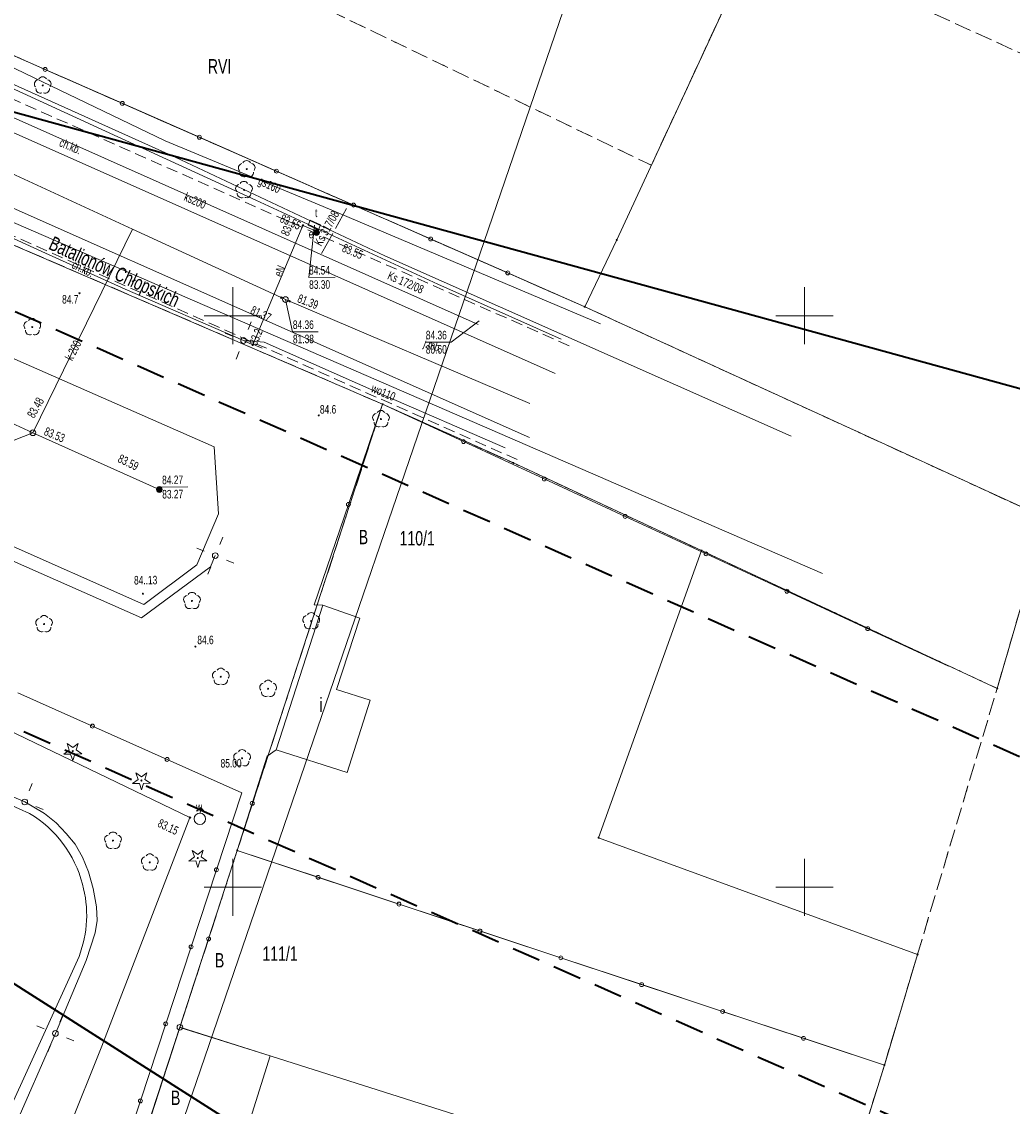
# Model space of a CAD drawing. Header units: metres. Extents: x -1013 to 1491425, y -5789533 to 1032.
# Tile 61 of 66: x 130 to 216, y -104 to -10. Entities that reach past the tile are written whole.
import ezdxf
from ezdxf.xclip import XClip

# ---------------------------------------------------------------- set-up
doc = ezdxf.new("R2010")
doc.units = ezdxf.units.M
doc.header["$MEASUREMENT"] = 0
doc.header["$XCLIPFRAME"] = 0
for name, pattern in [('2_KTCR02', [1.5, 1, -0.5]), ('3_SUPK_P_01', [2.5, 2, -0.5]), ('GUK', [2, 1.5, -0.5]), ('GUZ', [1, 0.5, -0.5]), ('Przerywana długa', [3.9, 2.5, -1.4])]:
    doc.linetypes.add(name, pattern=pattern)
doc.layers.add('700-L Mapa 1_500 dwg', color=7, linetype='Continuous')
doc.layers.add('708-L Opisy sytuacji 1_500 do legendy', color=7, linetype='Continuous')
for name, color, linetype, lineweight in [('703-L Płaszczyzny podejścia 2D3', 152, 'Continuous', 30), ('703-L Płaszczyzny podejścia 2D38', 171, 'Continuous', 35), ('708-L Opisy sytuacji 1_500 do legendy1', 7, 'Continuous', 13), ('708-L Opisy sytuacji 1_500 do legendy85', 1, 'Continuous', 25), ('GN.6640.3638.2023_9_Dzialki7', 9, 'Continuous', 18), ('GN.6640.3638.2023_9_EGBB_E_T_07', 9, 'Continuous', 18), ('GN.6640.3638.2023_9_EGBB_L_07', 9, 'Continuous', 18), ('GN.6640.3638.2023_9_Kontury90', 9, 'Continuous', 18), ('GN.6640.3638.2023_9_KTCR_E_T_17', 9, 'Continuous', 18), ('GN.6640.3638.2023_9_KTCR_L_17', 9, 'Continuous', 18), ('GN.6640.3638.2023_9_KTJZ_E_T_07', 9, 'Continuous', 18), ('GN.6640.3638.2023_9_KTKR_D_L_07', 9, 'Continuous', 18), ('GN.6640.3638.2023_9_KTKR_L_07', 9, 'Continuous', 18), ('GN.6640.3638.2023_9_KTOK_L_47', 9, 'Continuous', 18), ('GN.6640.3638.2023_9_KTUL_E_T_07', 9, 'Continuous', 18), ('GN.6640.3638.2023_9_Numery_dzialek7', 9, 'Continuous', 18), ('GN.6640.3638.2023_9_Numery_konturow90', 9, 'Continuous', 18), ('GN.6640.3638.2023_9_Numery_uzytkow7', 9, 'Continuous', 18), ('GN.6640.3638.2023_9_OBOP_T_03', 9, 'Continuous', 18), ('GN.6640.3638.2023_9_OBOP_T_13', 9, 'Continuous', 18), ('GN.6640.3638.2023_9_PODZIAL_SEKCYJNY_L_07', 9, 'Continuous', 18), ('GN.6640.3638.2023_9_Punkty7', 9, 'Continuous', 18), ('GN.6640.3638.2023_9_RTPW_T_07', 9, 'Continuous', 18), ('GN.6640.3638.2023_9_RTPW_T_17', 9, 'Continuous', 18), ('GN.6640.3638.2023_9_SUOE_L_11', 9, 'Continuous', 18), ('GN.6640.3638.2023_9_SUPE_D_L_31', 9, 'Continuous', 18), ('GN.6640.3638.2023_9_SUPE_E_T_31', 9, 'Continuous', 18), ('GN.6640.3638.2023_9_SUPE_L_31', 9, 'Continuous', 18), ('GN.6640.3638.2023_9_SUPG_E_T_27', 9, 'Continuous', 18), ('GN.6640.3638.2023_9_SUPG_L_252', 9, 'Continuous', 18), ('GN.6640.3638.2023_9_SUPK_D_L_434', 9, 'Continuous', 18), ('GN.6640.3638.2023_9_SUPK_E_T_434', 9, 'Continuous', 18), ('GN.6640.3638.2023_9_SUPK_L_434', 9, 'Continuous', 18), ('GN.6640.3638.2023_9_SUPP_E_T_434', 9, 'Continuous', 18), ('GN.6640.3638.2023_9_SUPP_L_434', 9, 'Continuous', 18), ('GN.6640.3638.2023_9_SUPT_D_L_030', 9, 'Continuous', 18), ('GN.6640.3638.2023_9_SUPW_D_L_05', 9, 'Continuous', 18), ('GN.6640.3638.2023_9_SUPW_E_T_05', 9, 'Continuous', 18), ('GN.6640.3638.2023_9_SUPW_L_05', 9, 'Continuous', 18), ('GN.6640.3638.2023_9_SUSM_D_T_07', 9, 'Continuous', 18), ('GN.6640.3638.2023_9_SUSM_D_T_37', 9, 'Continuous', 18), ('GN.6640.3638.2023_9_SUSM_T_07', 9, 'Continuous', 18), ('GN.6640.3638.2023_9_SUSM_T_37', 9, 'Continuous', 18), ('GN.6640.3638.2023_9_SUTE_T_01', 9, 'Continuous', 18), ('GN.6640.3638.2023_9_SUTK_T_034', 9, 'Continuous', 18), ('GN.6640.3638.2023_9_SUTT_T_030', 9, 'Continuous', 18), ('GN.6640.3638.2023_9_SUTW_T_05', 9, 'Continuous', 18), ('GN.6640.3638.2023_9_SUUE_E_T_87', 9, 'Continuous', 18), ('GN.6640.3638.2023_9_SUUE_T_97', 9, 'Continuous', 18), ('GN.6640.3638.2023_9_SUUK_D_T_234', 9, 'Continuous', 18), ('GN.6640.3638.2023_9_SUUK_D_T_97', 9, 'Continuous', 18), ('GN.6640.3638.2023_9_SUUT_D_T_130', 9, 'Continuous', 18), ('GN.6640.3638.2023_9_SUUT_E_T_930', 9, 'Continuous', 18), ('GN.6640.3638.2023_9_SUUW_D_T_07', 9, 'Continuous', 18), ('GN.6640.3638.2023_9_SUUW_E_T_117', 9, 'Continuous', 18), ('GN.6640.3638.2023_9_Uzytki7', 9, 'Continuous', 18), ('GN.6640.3638.2023_9_ZAKRES_L_03', 9, 'Continuous', 18)]:
    doc.layers.add(name, color=color, linetype=linetype, lineweight=lineweight)
doc.styles.add('STYL_AUTOMATYCZNY_1', font='arial.ttf', dxfattribs={"width": 0.7})
doc.styles.add('STYL_AUTOMATYCZNY_2', font='arial.ttf')
doc.dimstyles.new('STYL_AUTOMATYCZNY__3', dxfattribs={"dimtxt": 1.25, "dimasz": 0.917874, "dimexe": 0.18, "dimexo": 0.04, "dimgap": 0, "dimtad": 1, "dimtih": 1, "dimtoh": 1, "dimzin": 0, "dimdsep": 46, "dimtxsty": 'STYL_AUTOMATYCZNY_2', "dimblk": 'ARROWHEAD_8', "dimblk1": 'ARROWHEAD_8', "dimblk2": 'ARROWHEAD_8', "dimcen": 0.09, "dimclrd": 7, "dimclre": 7, "dimclrt": 1, "dimazin": 0, "dimtfac": 1, "dimtdec": 4, "dimtmove": 0, "dimatfit": 3, "dimfxl": 1, "dimtolj": 1, "dimtzin": 0, "dimarcsym": 0})

# ---------------------------------------------------------------- blocks, each defined once
blk = doc.blocks.new('Rysunek_1_9', base_point=(-7447251.91, -5789835.327))
at = {"layer": 'GN.6640.3638.2023_9_Dzialki7', "color": 9, "linetype": 'Continuous', "lineweight": 18}
for p, q in [((-42.33, 44.713), (161.19, -43.067)), ((181.67, -28.697), (194.07, -1.927)), ((124.93, -10.817), (178.88, -34.547)), ((178.88, -34.547), (181.67, -28.697)), ((219.26, -53.057), (178.88, -34.547)), ((161.19, -43.067), (148.48, -82.107)), ((161.19, -43.067), (172.64, -48.207)), ((172.64, -48.207), (189.09, -55.877)), ((214.95, -67.927), (219.26, -53.057)), ((180.08, -80.997), (189.09, -55.877)), ((189.09, -55.877), (214.95, -67.927)), ((207.98, -91.207), (180.08, -80.997)), ((148.48, -82.107), (143.46, -97.577)), ((205.08, -100.887), (148.48, -82.107)), ((205.08, -100.887), (207.98, -91.207)), ((143.46, -97.577), (138.45, -112.907)), ((200.49, -115.647), (143.46, -97.577)), ((200.49, -115.647), (205.08, -100.887))]:
    blk.add_line(p, q, dxfattribs=at)
at = {"layer": 'GN.6640.3638.2023_9_EGBB_L_07', "color": 9, "linetype": 'Continuous', "lineweight": 18}
for p, q in [((155.97, -60.647), (151.87, -73.317)), ((159.2, -61.777), (155.97, -60.647)), ((157.15, -68.027), (159.2, -61.777)), ((160.1, -68.967), (157.15, -68.027)), ((158.09, -75.287), (160.1, -68.967)), ((151.87, -73.317), (158.09, -75.287)), ((143.464, -97.582), (138.452, -112.909)), ((151.362, -100.087), (143.464, -97.582)), ((148.016, -110.641), (151.362, -100.087))]:
    blk.add_line(p, q, dxfattribs=at)
at = {"layer": 'GN.6640.3638.2023_9_Kontury90', "color": 9, "linetype": 'GUK', "lineweight": 18}
for p, q in [((138.51, 0.043), (184.7, -22.167)), ((184.7, -22.167), (194.07, -1.927)), ((230.83, -18.657), (194.07, -1.927)), ((178.88, -34.547), (124.93, -10.817)), ((102.61, -17.787), (161.19, -43.067)), ((219.26, -53.057), (178.88, -34.547)), ((161.19, -43.067), (148.48, -82.107)), ((161.19, -43.067), (172.64, -48.207)), ((172.64, -48.207), (214.95, -67.927)), ((214.95, -67.927), (219.26, -53.057)), ((205.08, -100.887), (214.95, -67.927)), ((148.48, -82.107), (143.46, -97.577)), ((143.46, -97.577), (138.45, -112.907)), ((200.49, -115.647), (205.08, -100.887))]:
    blk.add_line(p, q, dxfattribs=at)
at = {"layer": 'GN.6640.3638.2023_9_KTCR_L_17', "color": 9, "linetype": '2_KTCR02', "lineweight": 18}
for p, q in [((177.5, -37.957), (124.36, -14.387)), ((172.96, -47.917), (120.12, -24.457))]:
    blk.add_line(p, q, dxfattribs=at)
at = {"layer": 'GN.6640.3638.2023_9_KTKR_D_L_07', "color": 9, "linetype": 'Continuous', "lineweight": 18}
for p, q in [((114.125, -32.592), (146.467, -46.806)), ((140.304, -60.581), (107.79, -46.188)), ((146.467, -46.806), (146.839, -52.664)), ((146.839, -52.664), (144.93, -57.118)), ((144.93, -57.118), (140.304, -60.581)), ((130.312, -78.863), (108.924, -69.542)), ((116.913, -130.482), (134.64, -91.373))]:
    blk.add_line(p, q, dxfattribs=at)
for centre, radius, start, end in [((125, -87.665), 10.281, 14.67478, 58.8928), ((125.168, -87.751), 10.141, 339.07133, 15.3848)]:
    blk.add_arc(centre, radius, start, end, dxfattribs=at)
at = {"layer": 'GN.6640.3638.2023_9_KTKR_L_07', "color": 9, "linetype": 'Continuous', "lineweight": 18}
for p, q in [((176.3, -40.387), (123.37, -16.847)), ((121.11, -22.467), (174.05, -45.977))]:
    blk.add_line(p, q, dxfattribs=at)
at = {"layer": 'GN.6640.3638.2023_9_KTOK_L_47', "color": 9, "linetype": 'Continuous', "lineweight": 18}
for p, q in [((131.677, -13.781), (124.933, -10.814)), ((138.421, -16.747), (131.677, -13.781)), ((145.164, -19.714), (138.421, -16.747)), ((151.908, -22.681), (145.164, -19.714)), ((158.652, -25.647), (151.908, -22.681)), ((165.396, -28.614), (158.652, -25.647)), ((172.14, -31.58), (165.396, -28.614)), ((178.884, -34.547), (172.14, -31.58)), ((158.201, -51.835), (161.192, -43.062)), ((161.192, -43.062), (168.265, -46.336)), ((168.265, -46.336), (175.337, -49.609)), ((175.337, -49.609), (182.41, -52.883)), ((155.21, -60.607), (158.201, -51.835)), ((182.41, -52.883), (189.483, -56.156)), ((189.483, -56.156), (196.555, -59.43)), ((196.555, -59.43), (203.628, -62.704)), ((155.97, -60.647), (155.21, -60.607)), ((203.628, -62.704), (210.7, -65.977)), ((129.286, -68.308), (135.814, -71.224)), ((135.814, -71.224), (142.342, -74.141)), ((149.793, -77.986), (151.11, -73.867)), ((151.11, -73.867), (151.87, -73.317)), ((142.342, -74.141), (148.87, -77.057)), ((148.87, -77.057), (146.655, -83.796)), ((148.476, -82.105), (149.793, -77.986)), ((148.476, -82.105), (145.97, -89.844)), ((155.552, -84.453), (148.476, -82.105)), ((146.655, -83.796), (144.439, -90.535)), ((162.627, -86.801), (155.552, -84.453)), ((169.703, -89.149), (162.627, -86.801)), ((176.779, -91.497), (169.703, -89.149)), ((145.97, -89.844), (143.464, -97.582)), ((144.439, -90.535), (142.224, -97.274)), ((183.855, -93.845), (176.779, -91.497)), ((190.931, -96.193), (183.855, -93.845)), ((198.007, -98.541), (190.931, -96.193)), ((142.224, -97.274), (140.008, -104.013)), ((205.082, -100.889), (198.007, -98.541)), ((140.008, -104.013), (137.792, -110.752))]:
    blk.add_line(p, q, dxfattribs=at)
for centre in [(131.677, -13.781), (138.421, -16.747), (145.164, -19.714), (151.908, -22.681), (158.652, -25.647), (165.396, -28.614), (172.14, -31.58), (168.265, -46.336), (175.337, -49.609), (158.201, -51.835), (182.41, -52.883), (189.483, -56.156), (196.555, -59.43), (203.628, -62.704), (135.814, -71.224), (142.342, -74.141), (149.793, -77.986), (146.655, -83.796), (155.552, -84.453), (162.627, -86.801), (169.703, -89.149), (145.97, -89.844), (144.439, -90.535), (176.779, -91.497), (183.855, -93.845), (190.931, -96.193), (142.224, -97.274), (198.007, -98.541), (140.008, -104.013)]:
    blk.add_circle(centre, 0.17, dxfattribs=at)
at = {"layer": 'GN.6640.3638.2023_9_OBOP_T_03', "color": 9, "linetype": 'Continuous', "lineweight": 18}
for p, q in [((133.789, -73.323), (133.597, -72.755)), ((133.597, -72.755), (134.086, -73.102)), ((134.086, -73.102), (134.567, -72.743)), ((134.567, -72.743), (134.389, -73.316)), ((133.308, -73.682), (133.789, -73.323)), ((133.908, -73.675), (133.308, -73.682)), ((134.101, -74.243), (133.908, -73.675)), ((134.279, -73.67), (134.101, -74.243)), ((134.879, -73.663), (134.279, -73.67)), ((134.389, -73.316), (134.879, -73.663)), ((139.318, -76.252), (139.799, -75.893)), ((139.799, -75.893), (139.607, -75.325)), ((139.607, -75.325), (140.096, -75.672)), ((140.096, -75.672), (140.577, -75.313)), ((140.577, -75.313), (140.399, -75.886)), ((140.399, -75.886), (140.889, -76.233)), ((139.918, -76.245), (139.318, -76.252)), ((140.111, -76.813), (139.918, -76.245)), ((140.289, -76.24), (140.111, -76.813)), ((140.889, -76.233), (140.289, -76.24)), ((144.729, -82.673), (144.537, -82.105)), ((144.537, -82.105), (145.026, -82.452)), ((145.026, -82.452), (145.507, -82.093)), ((145.507, -82.093), (145.329, -82.666)), ((144.248, -83.032), (144.729, -82.673)), ((144.848, -83.025), (144.248, -83.032)), ((145.041, -83.593), (144.848, -83.025)), ((145.219, -83.02), (145.041, -83.593)), ((145.819, -83.013), (145.219, -83.02)), ((145.329, -82.666), (145.819, -83.013))]:
    blk.add_line(p, q, dxfattribs=at)
for centre in [(134.09, -73.417), (140.1, -75.987), (145.03, -82.767)]:
    blk.add_circle(centre, 0.045, dxfattribs=at)
at = {"layer": 'GN.6640.3638.2023_9_OBOP_T_13', "color": 9, "linetype": 'Continuous', "lineweight": 18}
for centre in [(131.464, -15.179), (149.307, -22.504), (149.07, -24.326), (130.552, -36.317), (161.05, -44.367), (144.52, -60.277), (131.58, -62.297), (154.95, -62.047), (147.04, -66.907), (151.18, -67.957), (148.9, -74.037), (137.61, -81.247), (140.83, -83.147)]:
    blk.add_circle(centre, 0.045, dxfattribs=at)
for centre, start, end in [((131.106, -15.065), 102.54749, 222.26305), ((131.461, -14.804), 30.54315, 150.2629), ((131.82, -15.06), 318.543, 78.25856), ((131.246, -15.484), 174.55121, 294.25725), ((131.686, -15.481), 246.5488, 6.25484), ((149.304, -22.129), 30.54315, 150.2629), ((148.949, -22.391), 102.54749, 222.26305), ((149.529, -22.806), 246.5488, 6.25484), ((149.663, -22.386), 318.543, 78.25856), ((149.089, -22.809), 174.55121, 294.25725), ((149.067, -23.951), 30.54315, 150.2629), ((148.712, -24.212), 102.54749, 222.26305), ((148.851, -24.631), 174.55121, 294.25725), ((149.292, -24.628), 246.5488, 6.25484), ((149.425, -24.207), 318.543, 78.25856), ((130.195, -36.204), 102.54749, 222.26305), ((130.55, -35.942), 30.54315, 150.2629), ((130.908, -36.199), 318.543, 78.25856), ((130.334, -36.622), 174.55121, 294.25725), ((130.775, -36.619), 246.5488, 6.25484), ((161.05, -43.992), 30.14012, 149.85988), ((160.694, -44.251), 102.14447, 221.86002), ((161.407, -44.251), 318.13998, 77.85553), ((160.83, -44.67), 174.14818, 293.85423), ((161.271, -44.67), 246.14577, 5.85182), ((144.52, -59.902), 30.14012, 149.85988), ((144.164, -60.161), 102.14447, 221.86002), ((144.3, -60.58), 174.14818, 293.85423), ((144.741, -60.58), 246.14577, 5.85182), ((144.877, -60.161), 318.13998, 77.85553), ((131.58, -61.922), 30.14012, 149.85988), ((154.594, -61.931), 102.14447, 221.86002), ((154.95, -61.672), 30.14012, 149.85988), ((155.307, -61.931), 318.13998, 77.85553), ((131.224, -62.181), 102.14447, 221.86002), ((131.36, -62.6), 174.14818, 293.85423), ((131.801, -62.6), 246.14577, 5.85182), ((131.937, -62.181), 318.13998, 77.85553), ((154.73, -62.35), 174.14818, 293.85423), ((155.171, -62.35), 246.14577, 5.85182), ((147.04, -66.532), 30.14012, 149.85988), ((146.684, -66.791), 102.14447, 221.86002), ((146.82, -67.21), 174.14818, 293.85423), ((147.261, -67.21), 246.14577, 5.85182), ((147.397, -66.791), 318.13998, 77.85553), ((151.18, -67.582), 30.14012, 149.85988), ((150.824, -67.841), 102.14447, 221.86002), ((150.96, -68.26), 174.14818, 293.85423), ((151.401, -68.26), 246.14577, 5.85182), ((151.537, -67.841), 318.13998, 77.85553), ((148.544, -73.921), 102.14447, 221.86002), ((148.9, -73.662), 30.14012, 149.85988), ((149.257, -73.921), 318.13998, 77.85553), ((148.68, -74.34), 174.14818, 293.85423), ((149.121, -74.34), 246.14577, 5.85182), ((137.61, -80.872), 30.14012, 149.85988), ((137.254, -81.131), 102.14447, 221.86002), ((137.39, -81.55), 174.14818, 293.85423), ((137.831, -81.55), 246.14577, 5.85182), ((137.967, -81.131), 318.13998, 77.85553), ((140.83, -82.772), 30.14012, 149.85988), ((140.474, -83.031), 102.14447, 221.86002), ((140.61, -83.45), 174.14818, 293.85423), ((141.051, -83.45), 246.14577, 5.85182), ((141.187, -83.031), 318.13998, 77.85553)]:
    blk.add_arc(centre, 0.375, start, end, dxfattribs=at)
at = {"layer": 'GN.6640.3638.2023_9_PODZIAL_SEKCYJNY_L_07', "color": 9, "linetype": 'Continuous', "lineweight": 18}
for p, q in [((148.09, -37.827), (148.09, -32.827)), ((198.09, -37.827), (198.09, -32.827)), ((145.59, -35.327), (150.59, -35.327)), ((195.59, -35.327), (200.59, -35.327)), ((148.09, -87.827), (148.09, -82.827)), ((198.09, -87.827), (198.09, -82.827)), ((145.59, -85.327), (150.59, -85.327)), ((195.59, -85.327), (200.59, -85.327))]:
    blk.add_line(p, q, dxfattribs=at)
at = {"layer": 'GN.6640.3638.2023_9_Punkty7', "color": 9, "linetype": 'Continuous', "lineweight": 18}
for centre, radius in [((181.67, -28.697), 0.045), ((178.88, -34.547), 0.045), ((161.19, -43.067), 0.045), ((172.64, -48.207), 0.045), ((189.09, -55.877), 0.045), ((214.95, -67.927), 0.045), ((180.08, -80.997), 0.045), ((148.48, -82.107), 0.045), ((207.98, -91.207), 0.045), ((143.46, -97.577), 0.25), ((205.08, -100.887), 0.045)]:
    blk.add_circle(centre, radius, dxfattribs=at)
at = {"layer": 'GN.6640.3638.2023_9_RTPW_T_07', "color": 9, "linetype": 'Continuous', "lineweight": 18}
for centre in [(134.68, -33.357), (155.61, -44.047), (144.82, -64.267)]:
    blk.add_circle(centre, 0.045, dxfattribs=at)
at = {"layer": 'GN.6640.3638.2023_9_RTPW_T_17', "color": 9, "linetype": 'Continuous', "lineweight": 18}
blk.add_circle((140.232, -59.644), 0.045, dxfattribs=at)
at = {"layer": 'GN.6640.3638.2023_9_SUOE_L_11', "color": 9, "linetype": 'Continuous', "lineweight": 18}
blk.add_line((149.84, -37.877), (154.22, -27.427), dxfattribs=at)
at = {"layer": 'GN.6640.3638.2023_9_SUPE_D_L_31', "color": 9, "linetype": 'Continuous', "lineweight": 18}
for p, q in [((124.564, -26.578), (131.697, -29.858)), ((131.697, -29.858), (138.68, -33.01)), ((138.68, -33.01), (149.03, -37.497)), ((149.03, -37.497), (150.833, -37.645)), ((150.833, -37.645), (161.046, -42.153)), ((161.046, -42.153), (171.9, -46.877)), ((123.479, -54.419), (140.092, -61.742)), ((146.151, -57.289), (146.554, -56.316)), ((140.092, -61.742), (146.151, -57.289)), ((129.895, -77.866), (120.575, -73.811)), ((131.612, -78.874), (129.895, -77.866)), ((132.628, -79.697), (131.612, -78.874)), ((133.504, -80.63), (132.628, -79.697)), ((134.311, -81.565), (133.504, -80.63)), ((134.929, -82.691), (134.311, -81.565)), ((135.468, -83.967), (134.929, -82.691)), ((135.878, -85.434), (135.468, -83.967)), ((136.16, -87.042), (135.878, -85.434)), ((136.238, -88.242), (136.16, -87.042)), ((136.045, -89.313), (136.238, -88.242)), ((135.252, -91.729), (136.045, -89.313)), ((132.577, -98.109), (135.252, -91.729)), ((122.685, -120.76), (132.577, -98.109))]:
    blk.add_line(p, q, dxfattribs=at)
at = {"layer": 'GN.6640.3638.2023_9_SUPE_L_31', "color": 9, "linetype": 'Continuous', "lineweight": 18}
for p, q in [((149.84, -37.877), (154.22, -27.427)), ((154.22, -27.427), (155.13, -27.827)), ((155.13, -27.827), (155.41, -28.047)), ((149.03, -37.497), (149.84, -37.877))]:
    blk.add_line(p, q, dxfattribs=at)
at = {"layer": 'GN.6640.3638.2023_9_SUPG_L_252', "color": 9, "linetype": 'Continuous', "lineweight": 18}
for p, q in [((142.16, -20.027), (125.89, -12.187)), ((155.98, -25.777), (142.16, -20.027)), ((180.24, -36.037), (155.98, -25.777))]:
    blk.add_line(p, q, dxfattribs=at)
at = {"layer": 'GN.6640.3638.2023_9_SUPK_D_L_434', "color": 9, "linetype": 'Continuous', "lineweight": 18}
for p, q in [((115.614, -16.82), (139.313, -27.745)), ((139.313, -27.745), (130.608, -45.568)), ((139.313, -27.745), (152.697, -33.911)), ((152.697, -33.911), (174.073, -42.992)), ((130.608, -45.568), (112.578, -37.254)), ((130.608, -45.568), (141.663, -50.53))]:
    blk.add_line(p, q, dxfattribs=at)
at = {"layer": 'GN.6640.3638.2023_9_SUPK_L_434', "color": 9, "linetype": 'Continuous', "lineweight": 18}
blk.add_line((169.55, -36.097), (126.43, -16.897), dxfattribs=at)
at = {"layer": 'GN.6640.3638.2023_9_SUPP_L_434', "color": 9, "linetype": '3_SUPK_P_01', "lineweight": 18}
blk.add_line((155.859, -29.879), (158.289, -25.491), dxfattribs=at)
at = {"layer": 'GN.6640.3638.2023_9_SUPT_D_L_030', "color": 9, "linetype": 'Continuous', "lineweight": 18}
for p, q in [((138.036, -19.673), (105.398, -4.681)), ((126.345, -13.935), (143.039, -21.448)), ((150.116, -25.209), (138.036, -19.673)), ((143.039, -21.448), (161.391, -30.08)), ((166.019, -32.567), (150.116, -25.209)), ((161.391, -30.08), (196.915, -45.871)), ((176.804, -37.392), (166.019, -32.567))]:
    blk.add_line(p, q, dxfattribs=at)
at = {"layer": 'GN.6640.3638.2023_9_SUPW_D_L_05', "color": 9, "linetype": 'Continuous', "lineweight": 18}
for p, q in [((144.345, -79.224), (127.517, -71.122)), ((136.635, -99.23), (144.345, -79.224)), ((129.981, -115.838), (136.635, -99.23))]:
    blk.add_line(p, q, dxfattribs=at)
at = {"layer": 'GN.6640.3638.2023_9_SUPW_L_05', "color": 9, "linetype": 'Continuous', "lineweight": 18}
blk.add_line((199.66, -57.887), (118.11, -22.477), dxfattribs=at)
at = {"layer": 'GN.6640.3638.2023_9_SUSM_D_T_07', "color": 9, "linetype": 'Continuous', "lineweight": 18}
for p, q in [((146.949, -55.344), (147.213, -54.695)), ((145.581, -55.921), (144.933, -55.658)), ((147.527, -56.711), (148.176, -56.975)), ((146.159, -57.289), (145.896, -57.938)), ((130.29, -76.893), (130.553, -76.244)), ((130.867, -78.261), (131.516, -78.524)), ((132.972, -97.136), (133.235, -96.487)), ((131.604, -97.714), (130.956, -97.45)), ((133.55, -98.504), (134.199, -98.767)), ((132.182, -99.081), (131.919, -99.73))]:
    blk.add_line(p, q, dxfattribs=at)
at = {"layer": 'GN.6640.3638.2023_9_SUSM_D_T_37', "color": 9, "linetype": 'Continuous', "lineweight": 18}
for centre in [(146.554, -56.316), (129.895, -77.866), (132.577, -98.109)]:
    blk.add_circle(centre, 0.25, dxfattribs=at)
at = {"layer": 'GN.6640.3638.2023_9_SUSM_T_07', "color": 9, "linetype": 'Continuous', "lineweight": 18}
for p, q in [((149.425, -36.524), (149.689, -35.876)), ((148.057, -37.102), (147.409, -36.839)), ((150.003, -37.892), (150.652, -38.155)), ((148.635, -38.47), (148.372, -39.119))]:
    blk.add_line(p, q, dxfattribs=at)
at = {"layer": 'GN.6640.3638.2023_9_SUSM_T_37', "color": 9, "linetype": 'Continuous', "lineweight": 18}
blk.add_circle((149.03, -37.497), 0.25, dxfattribs=at)
at = {"layer": 'GN.6640.3638.2023_9_SUTE_T_01', "color": 9, "linetype": 'Continuous', "lineweight": 18}
for centre in [(154.22, -27.427), (149.84, -37.877)]:
    blk.add_circle(centre, 0.0625, dxfattribs=at)
at = {"layer": 'GN.6640.3638.2023_9_SUTK_T_034', "color": 9, "linetype": 'Continuous', "lineweight": 18}
for p, q in [((152.697, -33.911), (153.315, -36.743)), ((169.65, -35.787), (167.197, -37.645)), ((153.315, -36.743), (155.568, -36.727)), ((164.944, -37.645), (167.197, -37.645)), ((130.608, -45.568), (128.972, -46.209)), ((141.663, -50.53), (141.882, -50.319)), ((141.882, -50.319), (144.162, -50.303))]:
    blk.add_line(p, q, dxfattribs=at)
for centre in [(152.334, -33.744), (153.056, -34.063)]:
    blk.add_circle(centre, 0.0625, dxfattribs=at)
at = {"layer": 'GN.6640.3638.2023_9_SUTT_T_030', "color": 9, "linetype": 'Continuous', "lineweight": 18}
for p, q in [((155.222, -27.393), (154.73, -31.983)), ((154.73, -31.983), (157.038, -31.967))]:
    blk.add_line(p, q, dxfattribs=at)
at = {"layer": 'GN.6640.3638.2023_9_SUTW_T_05', "color": 9, "linetype": 'Continuous', "lineweight": 18}
blk.add_circle((144.345, -79.224), 0.0625, dxfattribs=at)
at = {"layer": 'GN.6640.3638.2023_9_SUUE_T_97', "color": 9, "linetype": 'Continuous', "lineweight": 18}
for radius in [0.25, 0.225, 0.2, 0.175, 0.15, 0.125, 0.1, 0.075, 0.05, 0.025, 0.00715]:
    blk.add_circle((155.41, -28.047), radius, dxfattribs=at)
at = {"layer": 'GN.6640.3638.2023_9_SUUK_D_T_234', "color": 9, "linetype": 'Continuous', "lineweight": 18}
for centre in [(152.697, -33.911), (130.608, -45.568)]:
    blk.add_circle(centre, 0.25, dxfattribs=at)
at = {"layer": 'GN.6640.3638.2023_9_SUUK_D_T_97', "color": 9, "linetype": 'Continuous', "lineweight": 18}
for radius in [0.25, 0.225, 0.2, 0.175, 0.15, 0.125, 0.1, 0.075, 0.05, 0.025, 0.00715]:
    blk.add_circle((141.663, -50.53), radius, dxfattribs=at)
at = {"layer": 'GN.6640.3638.2023_9_SUUT_D_T_130', "color": 9, "linetype": 'Continuous', "lineweight": 18}
for p, q in [((154.854, -26.981), (154.67, -27.41)), ((154.67, -27.41), (155.589, -27.804)), ((155.773, -27.376), (154.854, -26.981)), ((155.589, -27.804), (155.773, -27.376))]:
    blk.add_line(p, q, dxfattribs=at)
at = {"layer": 'GN.6640.3638.2023_9_SUUW_D_T_07', "color": 9, "linetype": 'Continuous', "lineweight": 18}
for p, q in [((145.281, -78.346), (144.904, -78.675)), ((145.247, -78.845), (145.281, -78.346)), ((145.281, -78.346), (145.609, -78.723))]:
    blk.add_line(p, q, dxfattribs=at)
blk.add_circle((145.213, -79.344), 0.5, dxfattribs=at)
at = {"layer": 'GN.6640.3638.2023_9_Uzytki7', "color": 9, "linetype": 'GUZ', "lineweight": 18}
for p, q in [((138.51, 0.043), (184.7, -22.167)), ((184.7, -22.167), (194.07, -1.927)), ((230.83, -18.657), (194.07, -1.927)), ((124.93, -10.817), (178.88, -34.547)), ((102.61, -17.787), (161.19, -43.067)), ((178.88, -34.547), (219.26, -53.057)), ((161.19, -43.067), (148.48, -82.107)), ((161.19, -43.067), (172.64, -48.207)), ((172.64, -48.207), (214.95, -67.927)), ((214.95, -67.927), (219.26, -53.057)), ((205.08, -100.887), (214.95, -67.927)), ((148.48, -82.107), (143.46, -97.577)), ((143.46, -97.577), (138.45, -112.907)), ((200.49, -115.647), (205.08, -100.887))]:
    blk.add_line(p, q, dxfattribs=at)
at = {"layer": 'GN.6640.3638.2023_9_ZAKRES_L_03', "color": 9, "linetype": 'Continuous', "lineweight": 18}
blk.add_line((139.72, -117.497), (181.21, 3.743), dxfattribs=at)
at = {"layer": 'GN.6640.3638.2023_9_EGBB_E_T_07', "color": 9, "linetype": 'Continuous', "lineweight": 18, "insert": (155.664, -69.367), "char_height": 1.25, "attachment_point": 4, "style": 'STYL_AUTOMATYCZNY_1'}
blk.add_mtext('\\A1;{\\pql;\\fArial|b0|i0|c238|p0;\\W0.700000;i}', dxfattribs=at)
at = {"layer": 'GN.6640.3638.2023_9_KTCR_E_T_17', "color": 9, "linetype": 'Continuous', "lineweight": 18, "char_height": 0.75, "attachment_point": 4, "style": 'STYL_AUTOMATYCZNY_1'}
for insert, rotation in [((132.986, -20.124), 337.01128), ((134.101, -30.794), 334.46273)]:
    blk.add_mtext('\\A1;{\\pql;\\fArial|b0|i0|c238|p0;\\W0.700000;ch.kb.}', dxfattribs=dict(at, insert=insert, rotation=rotation))
at = {"layer": 'GN.6640.3638.2023_9_KTJZ_E_T_07', "color": 9, "linetype": 'Continuous', "lineweight": 18, "insert": (164.807, -37.788), "char_height": 0.75, "attachment_point": 4, "rotation": 340.90034, "style": 'STYL_AUTOMATYCZNY_1'}
blk.add_mtext('\\A1;{\\pql;\\fArial|b0|i0|c238|p0;\\W0.700000;j.mb.}', dxfattribs=at)
at = {"layer": 'GN.6640.3638.2023_9_KTUL_E_T_07', "color": 9, "linetype": 'Continuous', "lineweight": 18, "insert": (132.078, -29.063), "char_height": 1.25, "attachment_point": 4, "rotation": 335.26369, "style": 'STYL_AUTOMATYCZNY_1'}
blk.add_mtext('\\A1;{\\pql;\\fArial|b0|i0|c238|p0;\\W0.700000;Batalionów Chłopskich}', dxfattribs=at)
at = {"layer": 'GN.6640.3638.2023_9_Numery_dzialek7', "color": 9, "linetype": 'Continuous', "lineweight": 18, "char_height": 1.26, "style": 'STYL_AUTOMATYCZNY_1'}
for s, insert, attachment_point in [('\\A1;{\\pql;\\fArial|b0|i0|c238|p0;\\W0.700000;110/1}', (162.676, -54.807), 4), ('\\A1;{\\pql;\\fArial|b0|i0|c238|p0;\\W0.700000;111/1}', (150.681, -90.5), 1)]:
    blk.add_mtext(s, dxfattribs=dict(at, insert=insert, attachment_point=attachment_point))
at = {"layer": 'GN.6640.3638.2023_9_Numery_konturow90', "color": 9, "linetype": 'Continuous', "lineweight": 18, "insert": (145.906, -12.878), "char_height": 1.26, "attachment_point": 1, "style": 'STYL_AUTOMATYCZNY_1'}
blk.add_mtext('\\A1;{\\pql;\\fArial|b0|i0|c238|p0;\\W0.700000;RVI}', dxfattribs=at)
at = {"layer": 'GN.6640.3638.2023_9_Numery_uzytkow7', "color": 9, "linetype": 'Continuous', "lineweight": 18, "char_height": 1.26, "attachment_point": 1, "style": 'STYL_AUTOMATYCZNY_1'}
for insert in [(159.102, -54.061), (146.524, -91.081), (142.68, -103.112)]:
    blk.add_mtext('\\A1;{\\pql;\\fArial|b0|i0|c238|p0;\\W0.700000;B}', dxfattribs=dict(at, insert=insert))
at = {"layer": 'GN.6640.3638.2023_9_RTPW_T_07', "color": 9, "linetype": 'Continuous', "lineweight": 18, "char_height": 0.75, "style": 'STYL_AUTOMATYCZNY_1'}
for s, insert, attachment_point in [('\\A1;{\\pql;\\fArial|b0|i0|c238|p0;\\W0.700000;84.7}', (133.159, -33.516), 1), ('\\A1;{\\pql;\\fArial|b0|i0|c238|p0;\\W0.700000;84.6}', (155.709, -43.903), 7), ('\\A1;{\\pql;\\fArial|b0|i0|c238|p0;\\W0.700000;84.6}', (144.986, -64.075), 7)]:
    blk.add_mtext(s, dxfattribs=dict(at, insert=insert, attachment_point=attachment_point))
at = {"layer": 'GN.6640.3638.2023_9_RTPW_T_17', "color": 9, "linetype": 'Continuous', "lineweight": 18, "char_height": 0.75, "rotation": 0.40303, "style": 'STYL_AUTOMATYCZNY_1'}
for s, insert, attachment_point in [('\\A1;{\\pql;\\fArial|b0|i0|c238|p0;\\W0.700000;84..13}', (139.451, -58.853), 7), ('\\A1;{\\pql;\\fArial|b0|i0|c238|p0;\\W0.700000;85.00}', (147.019, -74.105), 1)]:
    blk.add_mtext(s, dxfattribs=dict(at, insert=insert, attachment_point=attachment_point))
at = {"layer": 'GN.6640.3638.2023_9_SUPE_E_T_31', "color": 9, "linetype": 'Continuous', "lineweight": 18, "insert": (152.012, -31.852), "char_height": 0.75, "attachment_point": 4, "rotation": 67.25954, "style": 'STYL_AUTOMATYCZNY_1'}
blk.add_mtext('\\A1;{\\pql;\\fArial|b0|i0|c238|p0;\\W0.700000;eN}', dxfattribs=at)
at = {"layer": 'GN.6640.3638.2023_9_SUPG_E_T_27', "color": 9, "linetype": 'Continuous', "lineweight": 18, "insert": (150.143, -24.002), "char_height": 0.75, "attachment_point": 7, "rotation": 334.86705, "style": 'STYL_AUTOMATYCZNY_1'}
blk.add_mtext('\\A1;{\\pql;\\fArial|b0|i0|c238|p0;\\W0.700000;gs160}', dxfattribs=at)
at = {"layer": 'GN.6640.3638.2023_9_SUPK_E_T_434', "color": 9, "linetype": 'Continuous', "lineweight": 18, "char_height": 0.75, "style": 'STYL_AUTOMATYCZNY_1'}
for s, insert, attachment_point, rotation in [('\\A1;{\\pql;\\fArial|b0|i0|c238|p0;\\W0.700000;ks200}', (143.747, -25.217), 7, 335.61363), ('\\A1;{\\pql;\\fArial|b0|i0|c238|p0;\\W0.700000;k 200}', (133.721, -39.161), 4, 62.64001)]:
    blk.add_mtext(s, dxfattribs=dict(at, insert=insert, attachment_point=attachment_point, rotation=rotation))
at = {"layer": 'GN.6640.3638.2023_9_SUPP_E_T_434', "color": 9, "linetype": 'Continuous', "lineweight": 18, "char_height": 0.75, "attachment_point": 7, "style": 'STYL_AUTOMATYCZNY_1'}
for s, insert, rotation in [('\\A1;{\\pql;\\fArial|b0|i0|c238|p0;\\W0.700000;Ks 317/08}', (155.828, -29.307), 60.87719), ('\\A1;{\\pql;\\fArial|b0|i0|c238|p0;\\W0.700000;Ks 172/08}', (161.548, -32.105), 336.30051)]:
    blk.add_mtext(s, dxfattribs=dict(at, insert=insert, rotation=rotation))
at = {"layer": 'GN.6640.3638.2023_9_SUPW_E_T_05', "color": 9, "linetype": 'Continuous', "lineweight": 18, "insert": (160.265, -41.625), "char_height": 0.75, "attachment_point": 4, "rotation": 337.329, "style": 'STYL_AUTOMATYCZNY_1'}
blk.add_mtext('\\A1;{\\pql;\\fArial|b0|i0|c238|p0;\\W0.700000;wo110}', dxfattribs=at)
at = {"layer": 'GN.6640.3638.2023_9_SUTE_T_01', "color": 9, "linetype": 'Continuous', "lineweight": 18, "char_height": 0.75, "attachment_point": 4, "rotation": 67.25954, "style": 'STYL_AUTOMATYCZNY_1'}
for s, insert in [('\\A1;{\\pql;\\fArial|b0|i0|c238|p0;\\W0.700000;83.1}', (152.615, -28.274)), ('\\A1;{\\pql;\\fArial|b0|i0|c238|p0;\\W0.700000;83.2}', (149.838, -37.844))]:
    blk.add_mtext(s, dxfattribs=dict(at, insert=insert))
at = {"layer": 'GN.6640.3638.2023_9_SUTK_T_034', "color": 9, "linetype": 'Continuous', "lineweight": 18, "char_height": 0.75, "style": 'STYL_AUTOMATYCZNY_1'}
for s, insert, attachment_point, rotation in [('\\A1;{\\pql;\\fArial|b0|i0|c238|p0;\\W0.700000;81.39}', (153.672, -34.121), 7, 338.607), ('\\A1;{\\pql;\\fArial|b0|i0|c238|p0;\\W0.700000;81.37}', (149.886, -34.421), 1, 334.22157), ('\\A1;{\\pql;\\fArial|b0|i0|c238|p0;\\W0.700000;84.36}', (153.338, -35.743), 1, 0.40502), ('\\A1;{\\pql;\\fArial|b0|i0|c238|p0;\\W0.700000;81.38}', (153.347, -36.993), 1, 0.40502), ('\\A1;{\\pql;\\fArial|b0|i0|c238|p0;\\W0.700000;83.48}', (130.38, -44.166), 4, 60.14317), ('\\A1;{\\pql;\\fArial|b0|i0|c238|p0;\\W0.700000;83.53}', (131.65, -45.388), 4, 337.20275), ('\\A1;{\\pql;\\fArial|b0|i0|c238|p0;\\W0.700000;83.59}', (138.127, -47.755), 4, 333.83272), ('\\A1;{\\pql;\\fArial|b0|i0|c238|p0;\\W0.700000;84.27}', (141.905, -49.319), 1, 0.40303), ('\\A1;{\\pql;\\fArial|b0|i0|c238|p0;\\W0.700000;83.27}', (141.913, -50.569), 1, 0.40303)]:
    blk.add_mtext(s, dxfattribs=dict(at, insert=insert, attachment_point=attachment_point, rotation=rotation))
at = {"layer": 'GN.6640.3638.2023_9_SUTK_T_034', "color": 9, "linetype": 'Continuous', "lineweight": 18, "char_height": 0.75, "attachment_point": 1, "style": 'STYL_AUTOMATYCZNY_1'}
for s, insert in [('\\A1;{\\pql;\\fArial|b0|i0|c238|p0;\\W0.700000;84.36}', (164.974, -36.645)), ('\\A1;{\\pql;\\fArial|b0|i0|c238|p0;\\W0.700000;80.60}', (164.974, -37.895))]:
    blk.add_mtext(s, dxfattribs=dict(at, insert=insert))
at = {"layer": 'GN.6640.3638.2023_9_SUTT_T_030', "color": 9, "linetype": 'Continuous', "lineweight": 18, "char_height": 0.75, "style": 'STYL_AUTOMATYCZNY_1'}
for s, insert, attachment_point, rotation in [('\\A1;{\\pql;\\fArial|b0|i0|c238|p0;\\W0.700000;83.55}', (152.142, -27.108), 7, 336.17274), ('\\A1;{\\pql;\\fArial|b0|i0|c238|p0;\\W0.700000;83.55}', (157.572, -29.694), 7, 337.20275), ('\\A1;{\\pql;\\fArial|b0|i0|c238|p0;\\W0.700000;84.54}', (154.753, -30.983), 1, 0.40303), ('\\A1;{\\pql;\\fArial|b0|i0|c238|p0;\\W0.700000;83.30}', (154.762, -32.233), 1, 0.40303)]:
    blk.add_mtext(s, dxfattribs=dict(at, insert=insert, attachment_point=attachment_point, rotation=rotation))
at = {"layer": 'GN.6640.3638.2023_9_SUTW_T_05', "color": 9, "linetype": 'Continuous', "lineweight": 18, "insert": (141.605, -79.652), "char_height": 0.75, "attachment_point": 4, "rotation": 334.29043, "style": 'STYL_AUTOMATYCZNY_1'}
blk.add_mtext('\\A1;{\\pql;\\fArial|b0|i0|c238|p0;\\W0.700000;83.15}', dxfattribs=at)
at = {"layer": 'GN.6640.3638.2023_9_SUUE_E_T_87', "color": 9, "linetype": 'Continuous', "lineweight": 18, "insert": (154.732, -28.563), "char_height": 0.75, "attachment_point": 7, "style": 'STYL_AUTOMATYCZNY_1'}
blk.add_mtext('\\A1;{\\pql;\\fArial|b0|i0|c238|p0;\\W0.700000;e}', dxfattribs=at)
at = {"layer": 'GN.6640.3638.2023_9_SUUT_E_T_930', "color": 9, "linetype": 'Continuous', "lineweight": 18, "insert": (155.284, -25.952), "char_height": 0.75, "attachment_point": 1, "rotation": 0.40303, "style": 'STYL_AUTOMATYCZNY_1'}
blk.add_mtext('\\A1;{\\pql;\\fArial|b0|i0|c238|p0;\\W0.700000;t}', dxfattribs=at)
at = {"layer": 'GN.6640.3638.2023_9_SUUW_E_T_117', "color": 9, "linetype": 'Continuous', "lineweight": 18, "insert": (144.868, -77.93), "char_height": 0.75, "attachment_point": 1, "rotation": 2.08306, "style": 'STYL_AUTOMATYCZNY_1'}
blk.add_mtext('\\A1;{\\pql;\\fArial|b0|i0|c238|p0;\\W0.700000;w}', dxfattribs=at)
blk = doc.blocks.new('*D16')
at = {"layer": '708-L Opisy sytuacji 1_500 do legendy1', "color": 7, "linetype": 'Continuous', "lineweight": 13}
for p, q in [((48.871, -35.84), (48.232, -36.083)), ((48.871, -35.84), (49.113, -36.479)), ((46.052, -41.106), (45.899, -40.44)), ((46.052, -41.106), (46.717, -40.954))]:
    blk.add_line(p, q, dxfattribs=at)
blk.add_arc((12.159, -19.572), 40.155, 327.57004, 336.10081, dxfattribs=at)
at = {"layer": '708-L Opisy sytuacji 1_500 do legendy85', "color": 1, "lineweight": 25, "insert": (48.661, -39.741), "char_height": 1.25, "attachment_point": 7, "style": 'STYL_AUTOMATYCZNY_2'}
blk.add_mtext('\\A1;{\\pql;\\fArial|b0|i0|c238|p0;\\W1.000000;8,53°/15%}', dxfattribs=at)
blk = doc.blocks.new('ARROWHEAD_8')
at = {"color": 0, "linetype": 'Continuous', "lineweight": 0}
blk.add_line((0, 0), (-1, 0), dxfattribs=at)
at = {"color": 0, "linetype": 'Continuous', "lineweight": 0, "flags": 128}
blk.add_lwpolyline([(-0.525, 0.525), (0, 0), (-0.525, -0.525)], dxfattribs=at)
blk = doc.blocks.new('*D18')
at = {"layer": '708-L Opisy sytuacji 1_500 do legendy1', "color": 7, "linetype": 'Continuous', "lineweight": 13}
for p, q in [((66.882, -0.461), (66.287, -0.795)), ((66.882, -0.461), (67.217, -1.056)), ((64.745, -6.452), (64.495, -5.816)), ((64.745, -6.452), (65.381, -6.202))]:
    blk.add_line(p, q, dxfattribs=at)
blk.add_arc((25.649, 10.872), 42.762, 336.10081, 344.63157, dxfattribs=at)
at = {"layer": '708-L Opisy sytuacji 1_500 do legendy85', "color": 1, "lineweight": 25, "insert": (67.103, -4.541), "char_height": 1.25, "attachment_point": 7, "style": 'STYL_AUTOMATYCZNY_2'}
blk.add_mtext('\\A1;{\\pql;\\fArial|b0|i0|c238|p0;\\W1.000000;8,53°/15%}', dxfattribs=at)

msp = doc.modelspace()

# ---------------------------------------------------------------- linework, layer by layer
at = {"layer": '703-L Płaszczyzny podejścia 2D3', "color": 152, "linetype": 'Continuous', "lineweight": 30}
msp.add_circle((8.227, 10.355), 1021.659, dxfattribs=at)
at = {"layer": '703-L Płaszczyzny podejścia 2D38', "color": 171, "linetype": 'Przerywana długa', "lineweight": 35}
for p, q in [((25.649, 10.872), (381.296, -146.723)), ((12.159, -19.572), (367.806, -177.167))]:
    msp.add_line(p, q, dxfattribs=at)
at = {"layer": '703-L Płaszczyzny podejścia 2D38', "color": 171, "linetype": 'Continuous', "lineweight": 35}
for p, q in [((25.649, 10.872), (404.936, -93.376)), ((12.159, -19.572), (344.166, -230.515))]:
    msp.add_line(p, q, dxfattribs=at)

# ---------------------------------------------------------------- block references
at = {"layer": '700-L Mapa 1_500 dwg', "color": 52, "linetype": 'Continuous', "lineweight": 25}
ref = msp.add_blockref('Rysunek_1_9', (-7447251.91, -5789835.327), dxfattribs=at)
XClip(ref).set_block_clipping_path([(-263.024729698, -194.3328058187), (268.520270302, 207.6028993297)])

# ---------------------------------------------------------------- dimensions: what is measured, and where the dimension line sits
at = {"layer": '708-L Opisy sytuacji 1_500 do legendy', "color": 7, "linetype": 'Continuous', "lineweight": 13}
for base, center, p1, p2, picture, middle in [((65.925, -3.496), (25.649, 10.872), (381.296, -146.723), (404.936, -93.376), '*D18', (71.071, -3.916)), ((47.559, -38.526), (12.159, -19.572), (344.166, -230.515), (367.806, -177.167), '*D16', (52.629, -39.116))]:
    dim = msp.add_angular_dim_3p(base=base, center=center, p1=p1, p2=p2, text='8,53°/15%', dimstyle='STYL_AUTOMATYCZNY__3', dxfattribs=at)
    dim.commit()
    dim.dimension.update_dxf_attribs({"geometry": picture, "text_midpoint": middle, "dimtype": 165})

doc.saveas('drawing.dxf')
